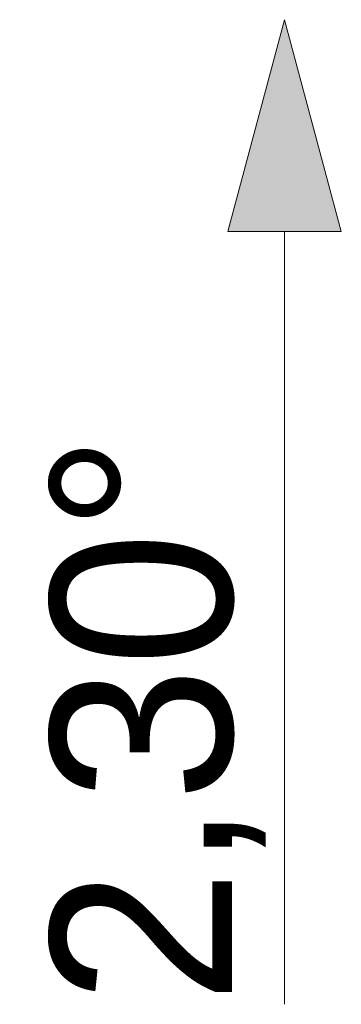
# Model space of a CAD drawing. Header units: inches. Extents: x -515158 to -470211, y -1887 to 84268.
# Tile 84 of 102: x -495946 to -495662, y 75117 to 75984. Entities that reach past the tile are written whole.
import ezdxf

# ---------------------------------------------------------------- set-up
doc = ezdxf.new("R2010")
doc.units = ezdxf.units.IN
doc.header["$MEASUREMENT"] = 0
for name, color, linetype, lineweight in [('#podkład', 252, 'Continuous', 9), ('0_Nr_Pióra__21', 252, 'Continuous', 9), ('INWENT DACH_Nr_Pióra__21', 252, 'Continuous', 9)]:
    doc.layers.add(name, color=color, linetype=linetype, lineweight=lineweight)
doc.layers.add('INWENT DACH', color=252, linetype='Continuous')
doc.styles.add('GENERATED_STYLE_3', font='txt')

# ---------------------------------------------------------------- blocks, each defined once
blk = doc.blocks.new('Linia_12', base_point=(-494648.26, 76317.63))
at = {"layer": 'INWENT DACH_Nr_Pióra__21', "linetype": 'Continuous'}
blk.add_hatch(color=256, dxfattribs=at).paths.add_polyline_path([(-494648.26, 77184.92), (-494598.26, 76998.32), (-494698.26, 76998.32)], flags=0)
for p, q in [((-494648.26, 77184.92), (-494698.26, 76998.32)), ((-494648.26, 77184.92), (-494598.26, 76998.32)), ((-494598.26, 76998.32), (-494698.26, 76998.32)), ((-494648.26, 76317.63), (-494648.26, 76998.32))]:
    blk.add_line(p, q, dxfattribs=at)
blk = doc.blocks.new('p1')
at = {"layer": 'INWENT DACH', "color": 252, "linetype": 'Continuous'}
blk.add_blockref('Linia_12', (-494648.26, 74104.31), dxfattribs=at)
at = {"layer": '0_Nr_Pióra__21', "color": 252, "linetype": 'Continuous', "insert": (-494664.9, 74104.31), "char_height": 160, "attachment_point": 7, "rotation": 90, "style": 'GENERATED_STYLE_3'}
blk.add_mtext('{2,30°}', dxfattribs=at)

msp = doc.modelspace()

# ---------------------------------------------------------------- block references
at = {"layer": '#podkład'}
msp.add_blockref('p1', (-1064.12, 1012.8), dxfattribs=at)

doc.saveas('drawing.dxf')
